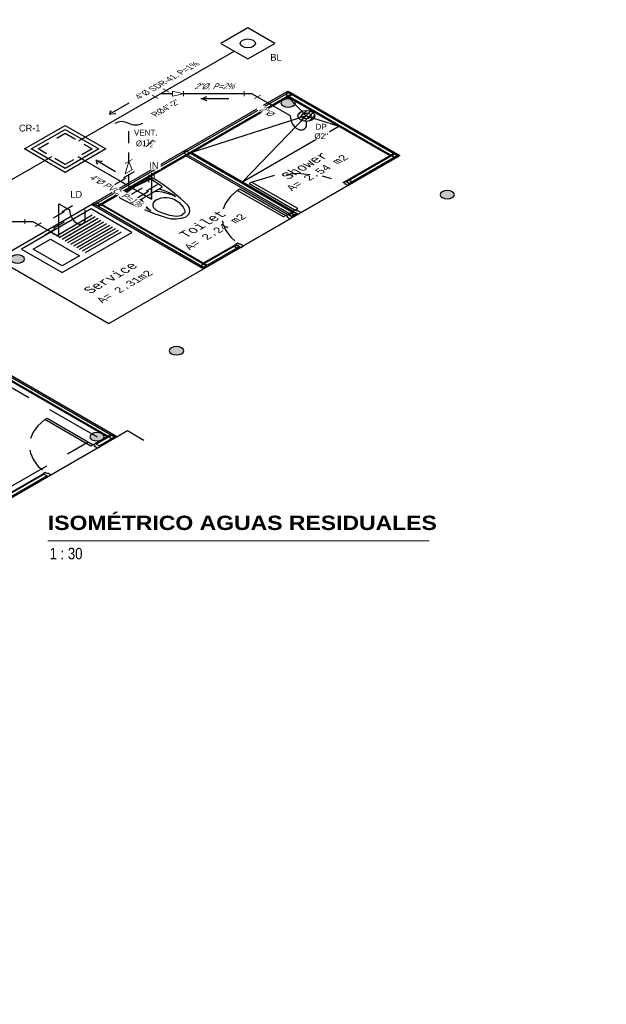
# Model space of a CAD drawing. Header units: metres. Extents: x 2 to 147, y 24 to 94.
# Tile 33 of 40: x 113 to 119, y 71 to 81. Entities that reach past the tile are written whole.
import ezdxf
from ezdxf.xclip import XClip

# ---------------------------------------------------------------- set-up
doc = ezdxf.new("R2010")
doc.units = ezdxf.units.M
doc.header["$MEASUREMENT"] = 0
doc.header["$XCLIPFRAME"] = 0
for name, pattern in [('BORDER2', [0.875, 0.25, -0.125, 0.25, -0.125, 0, -0.125]), ('CENTER', [2, 1.25, -0.25, 0.25, -0.25]), ('CONTINOUS', [0]), ('HIDDEN', [0.375, 0.25, -0.125])]:
    doc.linetypes.add(name, pattern=pattern)
for name, color, linetype in [('00-Zonificación', 1, 'Continuous'), ('001-Paredes', 1, 'Continuous'), ('002-TextoAmbiente', 1, 'Continuous'), ('003-Textos', 1, 'Continuous'), ('005-Piso', 1, 'Continuous'), ('008-Columnas', 1, 'Continuous'), ('010-Mobiliario', 8, 'Continuous'), ('011-Puertas y Ventanas', 1, 'Continuous'), ('012-Ejes', 8, 'Continuous'), ('A POT iso', 4, 'HIDDEN'), ('A RES', 5, 'Continuous'), ('A RES iso', 6, 'Continuous'), ('A RES textos', 2, 'Continuous'), ('TEXTOS', 2, 'Continuous'), ('TEXTOS HIDRO', 2, 'Continuous')]:
    doc.layers.add(name, color=color, linetype=linetype)
doc.layers.add('A RES accesorios', color=4, linetype='Continuous', lineweight=18)
doc.styles.add('Architect Hand_2', font='ARIALN.TTF', dxfattribs={"height": 0.003953})
doc.styles.add('ARIAL', font='arial.ttf')
doc.styles.add('Arial Black_4', font='txt', dxfattribs={"height": 0.005})
doc.styles.add('romans', font='romans.shx', dxfattribs={"height": 1.8})
doc.styles.add('TITULOS', font='txt')

# ---------------------------------------------------------------- blocks, each defined once
blk = doc.blocks.new('A$C09B00896')
at = {"color": 0}
blk.add_lwpolyline([(0.313, 0), (-0.287, 0), (-0.287, 0.6), (0.313, 0.6)], close=True, dxfattribs=at)
at = {"color": 1}
blk.add_lwpolyline([(0.263, 0.05), (-0.237, 0.05), (-0.237, 0.55), (0.263, 0.55)], close=True, dxfattribs=at)
at = {"color": 1, "linetype": 'HIDDEN', "ltscale": 0.5}
blk.add_lwpolyline([(0.213, 0.1), (-0.187, 0.1), (-0.187, 0.5), (0.213, 0.5)], close=True, dxfattribs=at)
blk = doc.blocks.new('A$Cb6e646d6')
at = {"color": 0, "linetype": 'Continuous'}
for points in [[(-0.057, -0.057), (0, 0), (0, 0.081)], [(0.045, 0.081), (-0.045, 0.081)], [(-0.026, -0.089), (-0.089, -0.026)]]:
    blk.add_lwpolyline(points, dxfattribs=at)
blk = doc.blocks.new('A$Cc32adcf0')
at = {"color": 0, "linetype": 'Continuous'}
for points in [[(-0.087, -0.087), (0, 0)], [(-0.081, 0.045), (-0.081, -0.045)], [(-0.081, 0), (0.081, 0)], [(0.081, 0.045), (0.081, -0.045)], [(-0.119, -0.056), (-0.056, -0.119)]]:
    blk.add_lwpolyline(points, dxfattribs=at)
blk = doc.blocks.new('FLECHA')
at = {"color": 2, "linetype": 'Continuous'}
blk.add_line((-0.9, 0), (0, 0), dxfattribs=at)
for points in [[(-0.176, 0.145), (0, 0), (-0.214, 0.08)], [(-0.214, -0.08), (0, 0), (-0.176, -0.145)]]:
    blk.add_solid(points, dxfattribs=at)
blk = doc.blocks.new('BL')
at = {"color": 0}
blk.add_lwpolyline([(0, -0.2), (0.4, -0.2), (0.4, 0.2), (0, 0.2)], close=True, dxfattribs=at)
at = {"color": 1}
blk.add_circle((0.2, 0), 0.0792, dxfattribs=at)
blk = doc.blocks.new('A$C651ad4a3')
at = {"color": 0}
blk.add_wipeout([(-0.0446, 0), (0.0446, 0), (0, -0.1133)], dxfattribs=at)
blk.add_lwpolyline([(-0.0446, 0), (0, -0.1133), (0.0446, 0)], close=True, dxfattribs=at)
blk.add_lwpolyline([(-0.0446, -0.1133), (0.0446, -0.1133)], dxfattribs=at)
blk = doc.blocks.new('columnas 15 D.')
at = {"true_color": 0x636466, "transparency": 33554483}
h = blk.add_hatch(color=251, dxfattribs=at)
h.dxf.hatch_style = 1
edge = h.paths.add_edge_path()
edge.add_arc((0, 0), 0.075, 0, 360)
at = {"layer": '008-Columnas'}
blk.add_circle((0, 0), 0.075, dxfattribs=at)
blk = doc.blocks.new('door001')
at = {"layer": '011-Puertas y Ventanas'}
for points in [[(-0.075, 0), (0, 0), (0, -0.04), (-0.045, -0.04), (-0.045, -0.03), (-0.075, -0.03)], [(-0.075, -0.03), (-0.075, -0.066), (-0.756, -0.066), (-0.756, -0.03)], [(-0.075, -0.74), (-0.075, -0.77), (0, -0.77), (0, -0.73), (-0.045, -0.73), (-0.045, -0.74)]]:
    blk.add_lwpolyline(points, close=True, dxfattribs=at)
at = {"layer": '011-Puertas y Ventanas', "color": 1, "linetype": 'BORDER2'}
blk.add_arc((0.021, 0.038), 0.784, 187.6333, 262.9326, dxfattribs=at)
blk = doc.blocks.new('DOBLE BEDS')
for p, q in [((0.278, 0), (-0.278, 0)), ((-0.278, 0), (-0.278, -0.469)), ((0.278, -0.469), (0.278, 0)), ((-0.311, -0.023), (-1.311, -0.023)), ((-1.311, -0.023), (-1.311, -0.067)), ((-1.311, -0.067), (-0.311, -0.067)), ((-0.393, -0.09), (-1.229, -0.09)), ((-0.311, -0.067), (-0.311, -0.023)), ((1.32, -0.023), (0.32, -0.023)), ((0.32, -0.023), (0.32, -0.067)), ((0.32, -0.067), (1.32, -0.067)), ((1.238, -0.09), (0.402, -0.09)), ((1.32, -0.067), (1.32, -0.023)), ((-1.311, -0.171), (-1.311, -1.986)), ((-1.289, -0.174), (-1.289, -0.4)), ((-0.397, -0.112), (-1.226, -0.112)), ((-0.333, -0.174), (-0.333, -0.462)), ((-0.311, -1.986), (-0.311, -0.171)), ((0.32, -0.171), (0.32, -1.986)), ((0.342, -0.174), (0.342, -0.4)), ((1.234, -0.112), (0.405, -0.112)), ((1.298, -0.174), (1.298, -0.462)), ((1.32, -1.986), (1.32, -0.171)), ((-0.311, -0.462), (-1.32, -0.804)), ((-0.311, -0.462), (-1.311, -0.462)), ((-1.039, -1.084), (-0.311, -0.462)), ((-0.278, -0.469), (0.278, -0.469)), ((1.32, -0.462), (0.311, -0.804)), ((1.32, -0.462), (0.32, -0.462)), ((0.592, -1.084), (1.32, -0.462)), ((-0.567, -0.68), (-0.567, -2.067)), ((-0.553, -0.668), (-0.553, -2.067)), ((1.064, -0.68), (1.064, -2.067)), ((1.078, -0.668), (1.078, -2.067)), ((-0.639, -0.742), (-0.639, -2.067)), ((-0.624, -0.73), (-0.624, -2.067)), ((0.992, -0.742), (0.992, -2.067)), ((1.007, -0.73), (1.007, -2.067)), ((-0.32, -1.74), (-1.32, -1.74)), ((1.311, -1.74), (0.311, -1.74)), ((-0.32, -1.768), (-1.32, -1.768)), ((1.311, -1.768), (0.311, -1.768)), ((-0.32, -1.905), (-1.32, -1.905)), ((-0.32, -1.933), (-1.32, -1.933)), ((1.311, -1.905), (0.311, -1.905)), ((1.311, -1.933), (0.311, -1.933)), ((-1.311, -2.09), (-0.311, -2.09)), ((-1.311, -2.134), (-1.311, -2.09)), ((-0.311, -2.134), (-1.311, -2.134)), ((-1.229, -2.067), (-0.393, -2.067)), ((-0.311, -2.09), (-0.311, -2.134)), ((0.32, -2.09), (1.32, -2.09)), ((0.32, -2.134), (0.32, -2.09)), ((1.32, -2.134), (0.32, -2.134)), ((0.402, -2.067), (1.238, -2.067)), ((1.32, -2.09), (1.32, -2.134))]:
    blk.add_line(p, q)
for centre, radius, start, end in [((-1.198, -0.203), 0.118, 105.2718, 163.8171), ((-0.425, -0.203), 0.118, 16.1829, 74.7282), ((0.433, -0.203), 0.118, 105.2718, 163.8171), ((1.207, -0.203), 0.118, 16.1829, 74.7282), ((-1.198, -0.203), 0.0959, 106.9614, 162.0252), ((-0.425, -0.203), 0.0959, 17.9748, 73.0386), ((0.433, -0.203), 0.0959, 106.9614, 162.0252), ((1.207, -0.203), 0.0959, 17.9748, 73.0386), ((-1.198, -0.371), 0.0959, 197.9748, 253.0386), ((0.433, -0.371), 0.0959, 197.9748, 253.0386), ((-1.32, -1.084), 0.281, 0, 90), ((0.311, -1.084), 0.281, 0, 90), ((-1.198, -1.953), 0.118, 196.1829, 254.7282), ((-0.425, -1.953), 0.118, 285.2718, 343.8171), ((0.433, -1.953), 0.118, 196.1829, 254.7282), ((1.207, -1.953), 0.118, 285.2718, 343.8171)]:
    blk.add_arc(centre, radius, start, end)
blk = doc.blocks.new('MESA CUADRADA SET-01')
for p, q in [((-0.202, 0.898, 0), (-0.202, 0.868, 0)), ((-0.172, 0.898, 0), (-0.202, 0.898, 0)), ((-0.202, 0.868, 0), (-0.172, 0.868, 0)), ((-0.202, 0.868, 0), (0.202, 0.868, 0)), ((-0.202, 0.468, 0), (-0.202, 0.868, 0)), ((-0.172, 0.868, 0), (-0.172, 0.898, 0)), ((-0.172, 0.883, 0), (-0.13, 0.883, 0)), ((0.13, 0.883), (0.172, 0.883, 0)), ((0.172, 0.898, 0), (0.202, 0.898, 0)), ((0.172, 0.868, 0), (0.172, 0.898, 0)), ((0.202, 0.868, 0), (0.172, 0.868, 0)), ((0.202, 0.898, 0), (0.202, 0.868, 0)), ((0.202, 0.868, 0), (0.202, 0.468, 0)), ((-0.202, 0.488), (-0.202, 0.518)), ((-0.202, 0.518), (-0.172, 0.518)), ((-0.172, 0.518), (-0.172, 0.488)), ((0.172, 0.488, 0), (0.172, 0.518, 0)), ((0.172, 0.518, 0), (0.202, 0.518, 0)), ((0.202, 0.518, 0), (0.202, 0.488, 0)), ((-0.45, 0.45), (0.45, 0.45)), ((-0.45, -0.45), (-0.45, 0.45)), ((-0.419, 0.417), (-0.419, 0.377)), ((-0.379, 0.417), (-0.419, 0.417)), ((-0.379, 0.377), (-0.379, 0.417)), ((-0.172, 0.488), (-0.202, 0.488)), ((0.202, 0.468, 0), (-0.202, 0.468, 0)), ((0.202, 0.488, 0), (0.172, 0.488, 0)), ((0.379, 0.417), (0.379, 0.377)), ((0.419, 0.417), (0.379, 0.417)), ((0.419, 0.377), (0.419, 0.417)), ((0.45, 0.45), (0.45, -0.45)), ((-0.419, 0.377), (-0.379, 0.377)), ((0.379, 0.377), (0.419, 0.377)), ((-0.898, 0.202), (-0.868, 0.202)), ((-0.898, 0.172), (-0.898, 0.202)), ((-0.868, 0.172), (-0.898, 0.172)), ((-0.883, 0.13, 0), (-0.883, 0.172)), ((-0.868, 0.202), (-0.868, 0.172)), ((-0.868, 0.202), (-0.468, 0.202)), ((-0.868, -0.202), (-0.868, 0.202)), ((-0.518, 0.202), (-0.488, 0.202)), ((-0.518, 0.172), (-0.518, 0.202)), ((-0.488, 0.172), (-0.518, 0.172)), ((-0.488, 0.202), (-0.488, 0.172)), ((-0.468, 0.202), (-0.468, -0.202)), ((0.468, -0.202), (0.468, 0.202)), ((0.468, 0.202), (0.868, 0.202)), ((0.488, 0.202), (0.518, 0.202)), ((0.488, 0.172), (0.488, 0.202)), ((0.518, 0.172), (0.488, 0.172)), ((0.518, 0.202), (0.518, 0.172)), ((0.898, 0.202, 0), (0.868, 0.202, 0)), ((0.868, 0.202, 0), (0.868, 0.172, 0)), ((0.868, 0.202), (0.868, -0.202)), ((0.868, 0.172, 0), (0.898, 0.172, 0)), ((0.883, 0.172, 0), (0.883, 0.13, 0)), ((0.898, 0.172, 0), (0.898, 0.202, 0)), ((-0.898, -0.172, 0), (-0.898, -0.202, 0)), ((-0.868, -0.172, 0), (-0.898, -0.172, 0)), ((-0.898, -0.202, 0), (-0.868, -0.202, 0)), ((-0.883, -0.172, 0), (-0.883, -0.13, 0)), ((-0.868, -0.202, 0), (-0.868, -0.172, 0)), ((-0.468, -0.202), (-0.868, -0.202)), ((-0.518, -0.172, 0), (-0.488, -0.172, 0)), ((-0.518, -0.202, 0), (-0.518, -0.172, 0)), ((-0.488, -0.202, 0), (-0.518, -0.202, 0)), ((-0.488, -0.172, 0), (-0.488, -0.202, 0)), ((0.868, -0.202), (0.468, -0.202)), ((0.488, -0.172), (0.518, -0.172)), ((0.488, -0.202), (0.488, -0.172)), ((0.518, -0.202), (0.488, -0.202)), ((0.518, -0.172), (0.518, -0.202)), ((0.868, -0.202), (0.868, -0.172)), ((0.868, -0.172), (0.898, -0.172)), ((0.898, -0.202), (0.868, -0.202)), ((0.883, -0.13), (0.883, -0.172)), ((0.898, -0.172), (0.898, -0.202)), ((-0.419, -0.377), (-0.419, -0.417)), ((-0.379, -0.377), (-0.419, -0.377)), ((-0.379, -0.417), (-0.379, -0.377)), ((0.379, -0.377), (0.379, -0.417)), ((0.419, -0.377), (0.379, -0.377)), ((0.419, -0.417), (0.419, -0.377)), ((0.45, -0.45), (-0.45, -0.45)), ((-0.419, -0.417), (-0.379, -0.417)), ((-0.202, -0.468, 0), (0.202, -0.468, 0)), ((-0.202, -0.868, 0), (-0.202, -0.468, 0)), ((-0.202, -0.488, 0), (-0.172, -0.488, 0)), ((-0.202, -0.518, 0), (-0.202, -0.488, 0)), ((-0.172, -0.488, 0), (-0.172, -0.518, 0)), ((0.172, -0.488), (0.202, -0.488)), ((0.172, -0.518), (0.172, -0.488)), ((0.202, -0.468, 0), (0.202, -0.868, 0)), ((0.202, -0.488), (0.202, -0.518)), ((0.379, -0.417), (0.419, -0.417)), ((-0.172, -0.518, 0), (-0.202, -0.518, 0)), ((0.202, -0.518), (0.172, -0.518)), ((-0.202, -0.868, 0), (-0.172, -0.868, 0)), ((-0.202, -0.898, 0), (-0.202, -0.868, 0)), ((0.202, -0.868, 0), (-0.202, -0.868, 0)), ((-0.172, -0.898, 0), (-0.202, -0.898, 0)), ((-0.172, -0.868, 0), (-0.172, -0.898, 0)), ((-0.13, -0.883), (-0.172, -0.883, 0)), ((0.172, -0.883, 0), (0.13, -0.883, 0)), ((0.172, -0.868, 0), (0.172, -0.898, 0)), ((0.202, -0.868, 0), (0.172, -0.868, 0)), ((0.172, -0.898, 0), (0.202, -0.898, 0)), ((0.202, -0.898, 0), (0.202, -0.868, 0))]:
    blk.add_line(p, q)
for centre, start, end in [((0, 0.63), 62.8856, 117.1144), ((-0.63, 0, 0), 152.8856, 207.1144), ((0.63, 0), 332.8856, 27.1144), ((0, -0.63), 242.8856, 297.1144)]:
    blk.add_arc(centre, 0.285, start, end)
blk = doc.blocks.new('INODORO-PETITGARZON-PLANTA')
blk.add_lwpolyline([(0.78, 0, -0.292943), (0.644, -0.158, -0.052692), (0.065, -0.251, -0.422078), (0.017, -0.204), (0.017, -0.204), (0.017, 0.204), (0.017, 0.204, -0.422078), (0.065, 0.251, -0.052692), (0.644, 0.158, -0.292943)], format="xyb", close=True)
for points in [[(0.225, 0.19, 0.414449), (0.207, 0.209), (0.051, 0.217, 0.398758), (0.034, 0.203), (0.017, -0.001)], [(0.225, 0.192), (0.225, -0.192, -0.414449), (0.207, -0.21), (0.051, -0.219, -0.398758), (0.034, -0.204), (0.017, -0.001)], [(0.225, 0.093, -0.279736), (0.237, 0.115, -0.109692), (0.441, 0.183, 0.108214), (0.225, 0.151, 0.108214)], [(0.343, 0, -0.468214), (0.499, 0.134, -0.125087), (0.677, 0.077, -0.28707), (0.726, 0, -1.078007)], [(0.343, 0, 0.468214), (0.499, -0.134, 0.125087), (0.677, -0.077, 0.28707), (0.726, 0, 1.078007)], [(0.225, -0.093, 0.279736), (0.237, -0.115, 0.109692), (0.441, -0.183, -0.108214), (0.225, -0.151, -0.108214)]]:
    blk.add_lwpolyline(points, format="xyb")
blk = doc.blocks.new('Lavandero')
at = {"color": 8}
for p, q in [((-0.25, 0.501), (-0.25, 1.118)), ((-0.2, 0.501), (-0.2, 1.118)), ((-0.15, 0.501), (-0.15, 1.118)), ((-0.1, 0.501), (-0.1, 1.118)), ((-0.05, 0.501), (-0.05, 1.118)), ((0, 0.501), (0, 1.118)), ((0.05, 0.501), (0.05, 1.118)), ((0.1, 0.501), (0.1, 1.118)), ((0.15, 0.501), (0.15, 1.118)), ((0.2, 0.501), (0.2, 1.118)), ((0.25, 0.501), (0.25, 1.118))]:
    blk.add_line(p, q, dxfattribs=at)
blk.add_lwpolyline([(-0.35, 1.2), (0.35, 1.2), (0.35, 0), (-0.35, 0)], close=True)
blk.add_lwpolyline([(-0.25, 0.1), (0.25, 0.1), (0.25, 0.4), (-0.25, 0.4)], close=True, dxfattribs=at)
blk = doc.blocks.new('A$C2EA93E65')
at = {"layer": '00-Zonificación'}
for points in [[(9.698, 4.414), (6.798, 4.414), (6.798, 6.064), (5.398, 6.064), (5.398, 4.414), (9.698, 4.414)], [(8.198, 5.239), (9.623, 5.239), (9.623, 5.989), (8.198, 5.989)], [(2.328, 2.9), (2.178, 2.9), (-2.328, 2.9), (-2.328, 0), (2.328, 0)]]:
    blk.add_lwpolyline(points, close=True, dxfattribs=at)
at = {"layer": '001-Paredes'}
for points in [[(6.818, 4.414), (6.818, 6.064), (6.798, 6.064), (6.798, 4.414)], [(9.678, 6.064), (6.818, 6.064), (6.818, 6.044), (9.678, 6.044)], [(6.818, 6.044), (6.858, 6.044), (6.858, 6.004), (6.818, 6.004)], [(9.678, 5.989), (6.818, 5.989), (6.818, 6.004), (9.678, 6.004)], [(8.178, 6.044), (8.138, 6.044), (8.138, 6.004), (8.178, 6.004)], [(9.638, 4.489), (9.638, 5.989), (9.623, 5.989), (9.623, 4.489)], [(9.678, 6.044), (9.638, 6.044), (9.638, 6.004), (9.678, 6.004)], [(9.678, 4.414), (9.678, 6.064), (9.698, 6.064), (9.698, 4.414)], [(2.158, 2.92), (2.178, 2.92), (2.178, 5.88), (2.158, 5.88)], [(2.103, 5.825), (2.118, 5.825), (2.118, 2.975), (2.103, 2.975)], [(6.818, 4.434), (6.858, 4.434), (6.858, 4.474), (6.818, 4.474)], [(7.348, 4.414), (6.818, 4.414), (6.818, 4.434), (7.348, 4.434)], [(7.348, 4.474), (6.873, 4.474), (6.873, 4.489), (7.348, 4.489)], [(7.348, 4.434), (7.308, 4.434), (7.308, 4.474), (7.348, 4.474)], [(8.198, 4.474), (8.118, 4.474), (8.118, 4.489), (8.198, 4.489)], [(8.158, 4.434), (8.118, 4.434), (8.118, 4.474), (8.158, 4.474)], [(8.198, 4.414), (8.118, 4.414), (8.118, 4.434), (8.198, 4.434)], [(8.198, 4.434), (8.158, 4.434), (8.158, 4.474), (8.198, 4.474)], [(9.678, 4.414), (8.953, 4.414), (8.953, 4.434), (9.678, 4.434)], [(9.678, 4.474), (8.968, 4.474), (8.968, 4.489), (9.678, 4.489)], [(8.968, 4.434), (9.008, 4.434), (9.008, 4.474), (8.968, 4.474)], [(9.638, 4.434), (9.678, 4.434), (9.678, 4.474), (9.638, 4.474)], [(1.158, 2.9), (-0.802, 2.9), (-0.802, 2.92), (1.158, 2.92)], [(1.158, 2.96), (-0.742, 2.96), (-0.742, 2.975), (1.158, 2.975)], [(1.928, 2.96), (1.928, 2.975), (2.158, 2.975), (2.158, 2.96)], [(1.928, 2.92), (2.178, 2.92), (2.178, 2.9), (1.928, 2.9)], [(2.118, 2.92), (2.158, 2.92), (2.158, 2.96), (2.118, 2.96)], [(2.328, 2), (2.348, 2), (2.348, 2.3), (2.328, 2.3)], [(5.308, 2.3), (2.348, 2.3), (2.348, 2.28), (5.308, 2.28)], [(2.348, 2.24), (2.388, 2.24), (2.388, 2.28), (2.348, 2.28)], [(5.308, 2.24), (5.268, 2.24), (5.268, 2.28), (5.308, 2.28)], [(5.308, -2), (5.328, -2), (5.328, 2.3), (5.308, 2.3)], [(2.348, 2.225), (5.308, 2.225), (5.308, 2.24), (2.348, 2.24)], [(2.388, 2), (2.388, 2.225), (2.403, 2.225), (2.403, 2)], [(5.268, -1.925), (5.253, -1.925), (5.253, 2.225), (5.268, 2.225)], [(-2.403, 1.23), (-2.403, -1.925), (-2.388, -1.925), (-2.388, 1.23)], [(-2.348, 1.23), (-2.348, -2), (-2.328, -2), (-2.328, 1.23)], [(2.328, 1.23), (2.328, -2), (2.348, -2), (2.348, 1.23)], [(2.403, 1.23), (2.403, -1.925), (2.388, -1.925), (2.388, 1.23)], [(2.348, 0.81), (2.388, 0.81), (2.388, 0.85), (2.348, 0.85)], [(5.308, 0.81), (5.268, 0.81), (5.268, 0.85), (5.308, 0.85)], [(-2.348, -0.69), (-2.388, -0.69), (-2.388, -0.65), (-2.348, -0.65)], [(2.348, -0.69), (2.388, -0.69), (2.388, -0.65), (2.348, -0.65)], [(5.308, -0.69), (5.268, -0.69), (5.268, -0.65), (5.308, -0.65)], [(-2.348, -1.925), (-5.308, -1.925), (-5.308, -1.94), (-2.348, -1.94)], [(-2.348, -1.98), (-2.388, -1.98), (-2.388, -1.94), (-2.348, -1.94)], [(2.348, -1.925), (5.308, -1.925), (5.308, -1.94), (2.348, -1.94)], [(2.348, -1.98), (2.388, -1.98), (2.388, -1.94), (2.348, -1.94)], [(5.308, -1.98), (5.268, -1.98), (5.268, -1.94), (5.308, -1.94)], [(-2.348, -1.98), (-5.308, -1.98), (-5.308, -2), (-2.348, -2)], [(2.348, -1.98), (5.308, -1.98), (5.308, -2), (2.348, -2)]]:
    blk.add_lwpolyline(points, close=True, dxfattribs=at)
for points in [[(6.858, 4.434), (6.858, 5.989), (6.873, 5.989), (6.873, 4.434)], [(8.138, 4.489), (8.138, 5.989), (8.118, 5.989), (8.118, 4.489)], [(8.178, 4.489), (8.178, 5.989), (8.198, 5.989), (8.198, 4.489)]]:
    blk.add_lwpolyline(points, dxfattribs=at)
at = {"layer": '005-Piso', "color": 8}
blk.add_lwpolyline([(9.623, 5.989), (9.515, 5.614), (8.198, 5.989), (8.198, 5.239), (9.515, 5.614), (9.623, 5.239)], dxfattribs=at)
blk.add_circle((9.515, 5.614), 0.0507, dxfattribs=at)
at = {"layer": '010-Mobiliario'}
blk.add_line((5.074, 2.225), (3.174, 1.825), dxfattribs=at)
blk.add_lwpolyline([(3.174, 2.225), (3.174, 1.825), (5.074, 1.825), (5.074, 2.225)], close=True, dxfattribs=at)
at = {"layer": '012-Ejes', "linetype": 'CENTER'}
for p, q in [((2.028, 6.728), (2.028, 3.05)), ((-5.478, 3.05), (1.972, 3.05)), ((-5.478, 2.15), (5.522, 2.15)), ((-2.478, 2.15), (-2.478, -2.014)), ((-2.028, 2.15), (-2.028, -2.014)), ((1.972, 2.15), (1.972, -2.066)), ((2.478, 2.15), (2.478, -2.005)), ((5.178, 2.15), (5.178, -2.005)), ((-2.228, 0.15), (2.022, 0.15)), ((-5.478, -2.15), (-1.878, -2.15)), ((-5.478, -2.15), (-1.878, -2.15)), ((2.072, -2.15), (5.667, -2.144))]:
    blk.add_line(p, q, dxfattribs=at)
at = {"layer": '008-Columnas', "xscale": -1}
for p in [(5.548, 5.914), (9.548, 5.914), (5.548, 3.564), (9.548, 3.564), (2.028, 3.05), (2.478, 2.15), (5.178, 2.15), (2.478, -1.85), (5.178, -1.85)]:
    blk.add_blockref('columnas 15 D.', p, dxfattribs=at)
at = {"layer": '008-Columnas'}
for p in [(1.972, 2.15), (-2.028, 0.15), (1.972, 0.15), (-2.478, -1.85)]:
    blk.add_blockref('columnas 15 D.', p, dxfattribs=at)
at = {"layer": '010-Mobiliario', "xscale": -0.8596129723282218, "yscale": 0.8596129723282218, "zscale": 0.8596129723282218, "rotation": 269.9992335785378}
blk.add_blockref('Lavandero', (5.704, 5.711), dxfattribs=at)
at = {"layer": '010-Mobiliario', "xscale": -1, "rotation": 90}
blk.add_blockref('INODORO-PETITGARZON-PLANTA', (7.336, 5.989), dxfattribs=at)
at = {"layer": '010-Mobiliario'}
blk.add_blockref('MESA CUADRADA SET-01', (0.017, 1.436), dxfattribs=at)
at = {"layer": '010-Mobiliario', "rotation": 180}
blk.add_blockref('DOBLE BEDS', (3.828, -1.879), dxfattribs=at)
at = {"layer": '011-Puertas y Ventanas', "rotation": 270}
for p in [(8.118, 4.414), (1.928, 2.9)]:
    blk.add_blockref('door001', p, dxfattribs=at)
at = {"layer": '011-Puertas y Ventanas', "xscale": -1, "rotation": 90}
blk.add_blockref('door001', (8.198, 4.414), dxfattribs=at)
at = {"layer": '011-Puertas y Ventanas', "xscale": -1}
blk.add_blockref('door001', (2.328, 2), dxfattribs=at)
at = {"layer": '002-TextoAmbiente', "attachment_point": 5, "style": 'romans'}
for s, insert, char_height, width in [('\\pt0.48;{\\fConsolas|b0|i0|c0|p49;Service}', (5.994, 4.984), 0.12, 1.73703), ('\\pt0.48;{\\fConsolas|b0|i0|c0|p49;Toilet}', (7.364, 4.993), 0.12, 1.73703), ('\\pt0.48;{\\fConsolas|b0|i0|c0|p49;Shower}', (8.867, 4.987), 0.12, 1.73703), ('\\pt0.4;{\\fConsolas|b0|i0|c0|p49;A= 2.24 m2}', (7.358, 4.803), 0.1, 1.73703), ('\\pt0.4;{\\fConsolas|b0|i0|c0|p49;A= 2.54 m2}', (8.869, 4.805), 0.1, 1.73703), ('\\pt0.4;{\\fConsolas|b0|i0|c0|p49;A= 2.31m2}', (5.988, 4.768), 0.1, 1.73703), ('\\pt0.48;{\\fConsolas|b0|i0|c0|p49;Room #2}', (4.024, 1.583), 0.12, 1.84401), ('\\pt0.4;{\\fConsolas|b0|i0|c0|p49;A= 12.90m2}', (3.985, 1.275), 0.1, 1.73703), ('\\pt0.48;{\\fConsolas|b0|i0|c0|p49;Rancho}', (1.248, 0.78), 0.12, 1.73703), ('\\pt0.4;{\\fConsolas|b0|i0|c0|p49;A= 13.50m2}', (1.232, 0.518), 0.1, 1.73703)]:
    blk.add_mtext(s, dxfattribs=dict(at, insert=insert, char_height=char_height, width=width))
at = {"layer": '003-Textos', "color": 3, "insert": (0.039, -3.256), "char_height": 0.10239, "width": 3.7937, "attachment_point": 5, "style": 'romans'}
blk.add_mtext('{\\fCalibri Light|b0|i0|c0|p34;\\H1.465x;Rural Home}', dxfattribs=at)
blk = doc.blocks.new('A$Cef64b0b5')
at = {"layer": 'A POT iso', "color": 0, "linetype": 'CONTINOUS', "ltscale": 0.6}
blk.add_line((0, -0.117), (0, 0), dxfattribs=at)
for points in [[(0.057, -0.084), (-0.057, -0.15)], [(0, 0), (0.088, -0.051)], [(0.031, -0.084), (0.145, -0.018)]]:
    blk.add_lwpolyline(points, dxfattribs=at)
blk = doc.blocks.new('A$Cd9bf9979')
at = {"layer": 'A POT iso', "color": 0, "linetype": 'CONTINOUS', "ltscale": 0.6}
blk.add_line((0, 0), (0, 0.117, -5.697), dxfattribs=at)
at = {"layer": 'A POT iso', "color": 0, "linetype": 'CONTINOUS', "ltscale": 0.6, "elevation": -5.697}
blk.add_lwpolyline([(0.057, 0.15), (-0.057, 0.084)], dxfattribs=at)
at = {"layer": 'A POT iso', "color": 0, "linetype": 'CONTINOUS', "ltscale": 0.6}
for points in [[(-0.145, 0.018), (-0.031, 0.084)], [(-0.088, 0.051), (0, 0)]]:
    blk.add_lwpolyline(points, dxfattribs=at)
blk = doc.blocks.new('A$Cf4209856')
at = {"layer": 'A POT iso', "color": 0, "linetype": 'CONTINOUS', "ltscale": 0.6}
blk.add_line((0, 0), (0, 0.117, -5.697), dxfattribs=at)
at = {"layer": 'A POT iso', "color": 0, "linetype": 'CONTINOUS', "ltscale": 0.6, "elevation": -5.697}
blk.add_lwpolyline([(0.057, 0.15), (-0.057, 0.084)], dxfattribs=at)
at = {"layer": 'A POT iso', "color": 0, "linetype": 'CONTINOUS', "ltscale": 0.6}
for points in [[(-0.145, 0.018), (-0.031, 0.084)], [(-0.088, 0.051), (0.088, -0.051)], [(0.031, -0.084), (0.145, -0.018)]]:
    blk.add_lwpolyline(points, dxfattribs=at)

msp = doc.modelspace()

# ---------------------------------------------------------------- linework, layer by layer
at = {"layer": 'A RES accesorios'}
for points in [[(114.379, 79.8245), (114.379, 79.7424)], [(114.4333, 79.8558), (114.4333, 79.7737)]]:
    msp.add_lwpolyline(points, dxfattribs=at)
at = {"layer": 'A RES iso', "extrusion": (0, 0.816497, 0.57735)}
for p, q in [((115.2712, 81.1167), (113.6431, 80.1768)), ((113.3603, 80.0135), (108.4377, 77.1714)), ((112.1865, 79.3358), (113.1627, 79.3358)), ((113.4362, 79.1779), (113.1627, 79.3358))]:
    msp.add_line(p, q, dxfattribs=at)
at = {"layer": 'A RES iso', "ltscale": 0.6}
msp.add_lwpolyline([(116.0225, 80.383), (116.0225, 80.3448, -0.580384), (115.9401, 80.2967, -0.2679492), (115.8582, 80.4392), (115.4544, 80.6724), (114.5015, 80.6724)], format="xyb", dxfattribs=at)
at = {"layer": 'A RES iso', "color": 1, "linetype": 'CONTINOUS', "ltscale": 0.6}
msp.add_lwpolyline([(114.3119, 80.3608, -0.2613206), (114.1671, 80.3608, 0.2613206), (114.0222, 80.3608)], format="xyb", dxfattribs=at)
at = {"layer": 'A RES iso', "color": 3, "linetype": 'HIDDEN', "ltscale": 0.5}
msp.add_lwpolyline([(114.1671, 79.7061), (114.1671, 80.3608)], dxfattribs=at)
at = {"layer": 'A RES iso', "ltscale": 0.6}
msp.add_lwpolyline([(114.4062, 79.8402), (114.4062, 79.568), (113.6399, 80.0104)], dxfattribs=at)
at = {"layer": 'A RES iso', "ltscale": 0.6, "elevation": -12.6349}
msp.add_lwpolyline([(113.4362, 79.1779), (113.4362, 79.5219), (113.5495, 79.4565, 0.2679492), (113.6315, 79.314, 0.580384), (113.7139, 79.3621), (113.7139, 79.4572)], format="xyb", dxfattribs=at)
at = {"layer": 'A RES iso', "ltscale": 0.6}
msp.add_ellipse((116.0225, 80.44, -8.7346), major_axis=(-0.0898, 0), ratio=0.6339746, dxfattribs=at)
at = {"layer": 'TEXTOS', "lineweight": 9}
msp.add_line((113.3228, 75.996), (117.3061, 75.996), dxfattribs=at)

# ---------------------------------------------------------------- block references
at = {"extrusion": (0, 0.816497, 0.57735)}
ref = msp.add_blockref('A$C2EA93E65', (-114.5586, -43.3078, 61.2464), dxfattribs=dict(at, rotation=225))
XClip(ref).set_block_clipping_path([(-2.6946295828, 2.6577676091), (4.4752898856, 6.2003894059)])
ref = msp.add_blockref('A$C2EA93E65', (-113.2637, -42.8762, 60.636), dxfattribs=dict(at, rotation=225))
XClip(ref).set_block_clipping_path([(4.329207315, 3.2945823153), (10.2270272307, 6.2003894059)])
at = {"layer": 'A RES', "extrusion": (0, 0.816497, 0.57735)}
for p, xscale, yscale, zscale, rotation in [((-114.9196, -46.5459, 65.8259), -0.325374, 0.3253740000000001, 0.3253740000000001, 180), ((-113.9624, -46.4499, 65.69), -0.3253740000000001, 0.3253740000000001, 0.3253740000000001, 225), ((-113.8226, -46.1712, 65.3014), -0.3253740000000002, 0.3253740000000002, 0.3253740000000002, 134.9999999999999)]:
    msp.add_blockref('FLECHA', p, dxfattribs=dict(at, xscale=xscale, yscale=yscale, zscale=zscale, rotation=rotation))
at = {"layer": 'A RES accesorios', "extrusion": (0, 0.816497, 0.57735), "xscale": -1, "rotation": 225}
msp.add_blockref('A$Cc32adcf0', (-114.5015, -46.5762, 65.8687), dxfattribs=at)
at = {"layer": 'A RES accesorios', "extrusion": (0, 0.816497, 0.57735), "rotation": 270}
for p in [(-115.4544, -46.5762, 65.8687), (-113.1627, -45.8045, 64.7774)]:
    msp.add_blockref('A$Cb6e646d6', p, dxfattribs=at)
at = {"layer": 'A RES accesorios'}
for name, p in [('A$Cd9bf9979', (114.4062, 79.568, -7.0854)), ('A$Cef64b0b5', (113.4362, 79.5219, -12.6349)), ('A$Cd9bf9979', (113.4362, 79.1779, -7.0854))]:
    msp.add_blockref(name, p, dxfattribs=at)
at = {"layer": 'A RES iso', "color": 4, "extrusion": (0, 0.816497, 0.57735), "rotation": 225}
for name, p in [('BL', (-115.2712, -46.8328, 66.2315)), ('A$C09B00896', (-113.7056, -46.1688, 65.2926))]:
    msp.add_blockref(name, p, dxfattribs=at)

# ---------------------------------------------------------------- texts
at = {"layer": 'TEXTOS', "lineweight": 9, "insert": (113.3022, 75.9231), "char_height": 0.12, "width": 1.003378, "attachment_point": 1, "line_spacing_factor": 1.046694, "style": 'Architect Hand_2'}
msp.add_mtext(' 1 : 30', dxfattribs=at)

# ---------------------------------------------------------------- next in the draw order: block references
at = {"layer": 'A RES accesorios', "extrusion": (0, 0.816497, 0.57735), "xscale": -1, "rotation": 270}
msp.add_blockref('A$C651ad4a3', (-114.6247, -46.5762, 65.8687), dxfattribs=at)
at = {"layer": 'A RES accesorios', "extrusion": (0.707107, -0.408248, 0.57735), "xscale": 1.166666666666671, "yscale": 1.166666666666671, "zscale": 1.166666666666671, "rotation": 135.0000000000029}
msp.add_blockref('A$C651ad4a3', (126.241, -35.4279, 47.1395), dxfattribs=at)

# ---------------------------------------------------------------- next in the draw order: texts
at = {"layer": 'A RES textos', "insert": (115.6008, 80.4894, 0.2117), "char_height": 0.06, "width": 0.174975, "attachment_point": 5, "rotation": 330, "style": 'ARIAL', "bg_fill": 3, "box_fill_scale": 1.1, "bg_fill_color": 256, "bg_fill_transparency": 0}
msp.add_mtext('{\\Q30;2"%%C}', dxfattribs=at)
at = {"layer": 'A RES textos', "char_height": 0.06, "width": 0.16128, "attachment_point": 5, "style": 'ARIAL', "bg_fill": 3, "box_fill_scale": 1.1, "bg_fill_color": 256, "bg_fill_transparency": 0}
for s, insert in [('\\A1;VENT. Ø1{\\H0.7x;\\S1#2;}"', (114.3457, 80.2028, -9.9958)), ('DP Ø2"', (116.1778, 80.2761, -0.0522))]:
    msp.add_mtext(s, dxfattribs=dict(at, insert=insert))
at = {"layer": 'TEXTOS', "lineweight": 9, "insert": (113.3224, 76.2595), "char_height": 0.15, "width": 3.93987, "attachment_point": 1, "line_spacing_factor": 1.176471, "style": 'Arial Black_4', "bg_fill": 3, "box_fill_scale": 1.25, "bg_fill_color": 0, "bg_fill_transparency": 0}
msp.add_mtext('ISOMÉTRICO AGUAS RESIDUALES', dxfattribs=at)
at = {"layer": 'TEXTOS HIDRO', "color": 2, "char_height": 0.072, "width": 0.151301, "attachment_point": 2, "style": 'TITULOS', "bg_fill": 3, "box_fill_scale": 1, "bg_fill_color": 256, "bg_fill_transparency": 0}
for s, insert in [('\\A1;BL', (115.7059, 81.0882)), ('\\A1;CR-1', (113.1331, 80.3488))]:
    msp.add_mtext(s, dxfattribs=dict(at, insert=insert))
at = {"layer": 'TEXTOS HIDRO', "color": 2, "ltscale": 0.6, "char_height": 0.072, "attachment_point": 2, "style": 'TITULOS', "bg_fill": 3, "box_fill_scale": 1.1, "bg_fill_color": 256, "bg_fill_transparency": 0}
for s, insert, width in [('IN', (114.4307, 79.957, -0.4484), 0.123545), ('LD', (113.619, 79.6562, -6.9379), 0.136174)]:
    msp.add_mtext(s, dxfattribs=dict(at, insert=insert, width=width))

# ---------------------------------------------------------------- next in the draw order: hatches: boundary and pattern name
at = {"layer": 'A RES iso', "ltscale": 0.6}
h = msp.add_hatch(dxfattribs=at)
h.set_pattern_fill('LINE', color=1, scale=0.01, angle=45)
h.set_pattern_definition([(45, (-190.478424, -274.45723), (-0.0224506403, 0.0224506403), [])])
edge = h.paths.add_edge_path()
edge.add_ellipse((116.0225, 80.44), major_axis=(-0.0898, 0), ratio=0.6339746, start_angle=0, end_angle=360)

# ---------------------------------------------------------------- next in the draw order: block references
at = {"layer": 'A RES accesorios'}
msp.add_blockref('A$Cf4209856', (114.1671, 79.7061), dxfattribs=at)

# ---------------------------------------------------------------- next in the draw order: texts
at = {"layer": 'A RES textos', "insert": (114.5862, 80.8162), "char_height": 0.06, "width": 0.810673, "attachment_point": 5, "rotation": 30, "style": 'ARIAL', "bg_fill": 3, "box_fill_scale": 1.1, "bg_fill_color": 256, "bg_fill_transparency": 0}
msp.add_mtext('{\\Q-30;4"%%C SDR-41, P=1%}', dxfattribs=at)

# ---------------------------------------------------------------- next in the draw order: texts
at = {"layer": 'A RES textos', "insert": (115.0594, 80.744), "char_height": 0.06, "width": 0.496452, "attachment_point": 5, "style": 'ARIAL', "bg_fill": 3, "box_fill_scale": 1.1, "bg_fill_color": 256, "bg_fill_transparency": 0}
msp.add_mtext('{\\Q30;2"%%C, P=2%}', dxfattribs=at)
at = {"layer": 'A RES textos', "char_height": 0.06, "attachment_point": 5, "style": 'ARIAL', "bg_fill": 3, "box_fill_scale": 1.1, "bg_fill_color": 256, "bg_fill_transparency": 0}
for s, insert, width, rotation in [('{\\Q-30;R%%C4"-2"}', (114.5686, 80.5292), 0.338973, 30), ('{\\Q30;4"%%C PVC, P=1%}', (114.0282, 79.6563, -7.5882), 0.712192, 330)]:
    msp.add_mtext(s, dxfattribs=dict(at, insert=insert, width=width, rotation=rotation))

doc.saveas('drawing.dxf')
